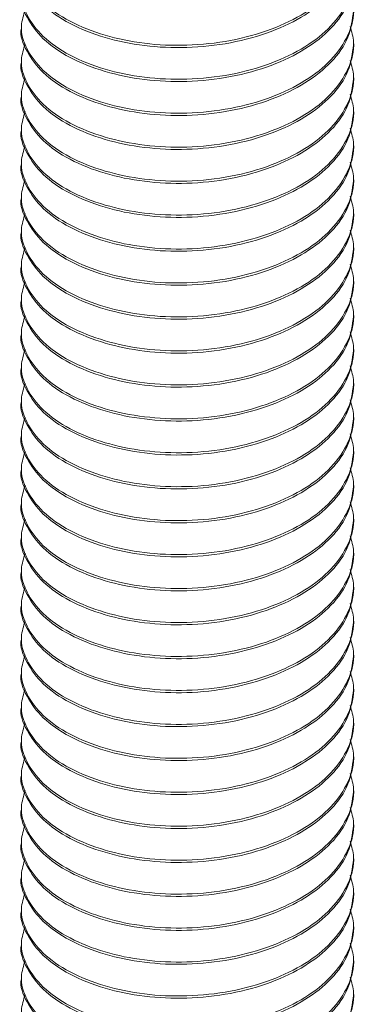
# Model space of a CAD drawing. Header units: millimetres. Extents: x 106 to 193, y 52 to 179.
# Tile 8 of 9: x 175 to 181, y 119 to 137. Entities that reach past the tile are written whole.
import ezdxf

# ---------------------------------------------------------------- set-up
doc = ezdxf.new("R2010")
doc.units = ezdxf.units.MM

msp = doc.modelspace()

# ---------------------------------------------------------------- linework, layer by layer
at = {"color": 7, "linetype": 'Continuous', "lineweight": 15}
for p, q in [((175.246, 136.929), (175.246, 136.888)), ((181.246, 136.582), (181.246, 136.623)), ((175.246, 136.317), (175.246, 136.276)), ((181.246, 135.97), (181.246, 136.01)), ((175.246, 135.704), (175.246, 135.663)), ((181.246, 135.357), (181.246, 135.398)), ((175.246, 135.092), (175.246, 135.051)), ((181.246, 134.745), (181.246, 134.786)), ((175.246, 134.479), (175.246, 134.439)), ((181.246, 134.132), (181.246, 134.173)), ((175.246, 133.867), (175.246, 133.826)), ((181.246, 133.52), (181.246, 133.561)), ((175.246, 133.255), (175.246, 133.214)), ((181.246, 132.908), (181.246, 132.948)), ((175.246, 132.642), (175.246, 132.601)), ((181.246, 132.295), (181.246, 132.336)), ((175.246, 132.03), (175.246, 131.989)), ((181.246, 131.683), (181.246, 131.724)), ((175.246, 131.417), (175.246, 131.377)), ((181.246, 131.07), (181.246, 131.111)), ((175.246, 130.805), (175.246, 130.764)), ((181.246, 130.458), (181.246, 130.499)), ((175.246, 130.193), (175.246, 130.152)), ((181.246, 129.846), (181.246, 129.886)), ((175.246, 129.58), (175.246, 129.539)), ((181.246, 129.233), (181.246, 129.274)), ((175.246, 128.968), (175.246, 128.927)), ((181.246, 128.621), (181.246, 128.662)), ((175.246, 128.355), (175.246, 128.315)), ((181.246, 128.008), (181.246, 128.049)), ((175.246, 127.743), (175.246, 127.702)), ((181.246, 127.396), (181.246, 127.437)), ((175.246, 127.131), (175.246, 127.09)), ((181.246, 126.784), (181.246, 126.824)), ((175.246, 126.518), (175.246, 126.477)), ((181.246, 126.171), (181.246, 126.212)), ((175.246, 125.906), (175.246, 125.865)), ((181.246, 125.559), (181.246, 125.6)), ((175.246, 125.293), (175.246, 125.253)), ((181.246, 124.946), (181.246, 124.987)), ((175.246, 124.681), (175.246, 124.64)), ((181.246, 124.334), (181.246, 124.375)), ((175.246, 124.069), (175.246, 124.028)), ((181.246, 123.722), (181.246, 123.762)), ((175.246, 123.456), (175.246, 123.415)), ((181.246, 123.109), (181.246, 123.15)), ((175.246, 122.844), (175.246, 122.803)), ((181.246, 122.497), (181.246, 122.538)), ((175.246, 122.231), (175.246, 122.191)), ((181.246, 121.884), (181.246, 121.925)), ((175.246, 121.619), (175.246, 121.578)), ((181.246, 121.272), (181.246, 121.313)), ((175.246, 121.007), (175.246, 120.966)), ((181.246, 120.66), (181.246, 120.7)), ((175.246, 120.394), (175.246, 120.353)), ((181.246, 120.047), (181.246, 120.088)), ((175.246, 119.782), (175.246, 119.741)), ((181.246, 119.435), (181.246, 119.476))]:
    msp.add_line(p, q, dxfattribs=at)
for points, knots in [([(181.185, 138.749), (181.212, 138.656), (181.285, 138.403), (181.173, 137.98), (180.873, 137.529), (180.391, 137.144), (179.768, 136.843), (179.032, 136.639), (178.242, 136.553), (177.461, 136.589), (176.733, 136.738), (176.1, 136.99), (175.615, 137.329), (175.321, 137.725), (175.208, 138.106), (175.284, 138.34), (175.315, 138.437)], [0, 0, 0, 0, 0.044633, 0.12124, 0.197848, 0.271836, 0.345825, 0.422432, 0.499039, 0.573028, 0.647016, 0.723624, 0.800231, 0.87422, 0.948208, 1, 1, 1, 1]), ([(181.244, 138.419), (181.225, 138.259), (181.187, 137.937), (180.869, 137.488), (180.392, 137.104), (179.767, 136.802), (179.032, 136.598), (178.241, 136.512), (177.461, 136.548), (176.733, 136.697), (176.101, 136.949), (175.612, 137.288), (175.332, 137.684), (175.213, 137.97), (175.247, 138.111), (175.248, 138.113)], [0, 0, 0, 0, 0.083338, 0.16812, 0.250005, 0.331889, 0.416671, 0.501454, 0.583338, 0.665222, 0.750005, 0.834787, 0.916671, 0.998556, 1, 1, 1, 1]), ([(181.185, 138.136), (181.212, 138.043), (181.285, 137.79), (181.173, 137.367), (180.873, 136.916), (180.391, 136.532), (179.768, 136.231), (179.032, 136.026), (178.242, 135.94), (177.461, 135.977), (176.733, 136.126), (176.1, 136.378), (175.615, 136.717), (175.321, 137.112), (175.208, 137.494), (175.284, 137.728), (175.315, 137.824)], [0, 0, 0, 0, 0.044633, 0.12124, 0.197848, 0.271836, 0.345825, 0.422432, 0.499039, 0.573028, 0.647016, 0.723624, 0.800231, 0.87422, 0.948208, 1, 1, 1, 1]), ([(181.244, 137.807), (181.225, 137.647), (181.187, 137.324), (180.869, 136.875), (180.392, 136.491), (179.767, 136.19), (179.032, 135.986), (178.241, 135.9), (177.461, 135.936), (176.733, 136.085), (176.101, 136.337), (175.612, 136.676), (175.332, 137.071), (175.213, 137.357), (175.247, 137.498), (175.248, 137.501)], [0, 0, 0, 0, 0.083338, 0.1681204, 0.2500046, 0.3318889, 0.4166713, 0.5014537, 0.583338, 0.6652222, 0.7500046, 0.834787, 0.9166713, 0.9985556, 1, 1, 1, 1]), ([(181.185, 137.524), (181.212, 137.431), (181.285, 137.178), (181.173, 136.755), (180.873, 136.304), (180.391, 135.92), (179.768, 135.618), (179.032, 135.414), (178.242, 135.328), (177.461, 135.364), (176.733, 135.513), (176.1, 135.766), (175.615, 136.104), (175.321, 136.5), (175.208, 136.881), (175.284, 137.115), (175.315, 137.212)], [0, 0, 0, 0, 0.044633, 0.12124, 0.197848, 0.271836, 0.345825, 0.422432, 0.499039, 0.573028, 0.647016, 0.723624, 0.800231, 0.87422, 0.948208, 1, 1, 1, 1]), ([(181.244, 137.195), (181.225, 137.035), (181.187, 136.712), (180.869, 136.263), (180.392, 135.879), (179.767, 135.577), (179.032, 135.373), (178.241, 135.287), (177.461, 135.324), (176.733, 135.473), (176.101, 135.725), (175.612, 136.064), (175.332, 136.459), (175.213, 136.745), (175.247, 136.886), (175.248, 136.888)], [0, 0, 0, 0, 0.083338, 0.16812, 0.250005, 0.331889, 0.416671, 0.501454, 0.583338, 0.665222, 0.750005, 0.834787, 0.916671, 0.998556, 1, 1, 1, 1]), ([(181.185, 136.911), (181.212, 136.818), (181.285, 136.565), (181.173, 136.142), (180.873, 135.691), (180.391, 135.307), (179.768, 135.006), (179.032, 134.802), (178.242, 134.716), (177.461, 134.752), (176.733, 134.901), (176.1, 135.153), (175.615, 135.492), (175.321, 135.888), (175.208, 136.269), (175.284, 136.503), (175.315, 136.599)], [0, 0, 0, 0, 0.044633, 0.12124, 0.197848, 0.271836, 0.345825, 0.422432, 0.499039, 0.573028, 0.647016, 0.723624, 0.800231, 0.87422, 0.948208, 1, 1, 1, 1]), ([(181.244, 136.582), (181.225, 136.422), (181.187, 136.1), (180.869, 135.65), (180.392, 135.266), (179.767, 134.965), (179.032, 134.761), (178.241, 134.675), (177.461, 134.711), (176.733, 134.86), (176.101, 135.112), (175.612, 135.451), (175.332, 135.846), (175.213, 136.133), (175.247, 136.273), (175.248, 136.276)], [0, 0, 0, 0, 0.083338, 0.16812, 0.250005, 0.331889, 0.416671, 0.501454, 0.583338, 0.665222, 0.750005, 0.834787, 0.916671, 0.998556, 1, 1, 1, 1]), ([(181.185, 136.299), (181.212, 136.206), (181.285, 135.953), (181.173, 135.53), (180.873, 135.079), (180.391, 134.695), (179.768, 134.393), (179.032, 134.189), (178.242, 134.103), (177.461, 134.14), (176.733, 134.289), (176.1, 134.541), (175.615, 134.88), (175.321, 135.275), (175.208, 135.657), (175.284, 135.891), (175.315, 135.987)], [0, 0, 0, 0, 0.044633, 0.12124, 0.197848, 0.271836, 0.345825, 0.422432, 0.499039, 0.573028, 0.647016, 0.723624, 0.800231, 0.87422, 0.948208, 1, 1, 1, 1]), ([(181.244, 135.97), (181.225, 135.81), (181.187, 135.487), (180.869, 135.038), (180.392, 134.654), (179.767, 134.353), (179.032, 134.148), (178.241, 134.062), (177.461, 134.099), (176.733, 134.248), (176.101, 134.5), (175.612, 134.839), (175.332, 135.234), (175.213, 135.52), (175.247, 135.661), (175.248, 135.663)], [0, 0, 0, 0, 0.083338, 0.16812, 0.250005, 0.331889, 0.416671, 0.501454, 0.583338, 0.665222, 0.750005, 0.834787, 0.916671, 0.998556, 1, 1, 1, 1]), ([(181.185, 135.687), (181.212, 135.594), (181.285, 135.341), (181.173, 134.918), (180.873, 134.467), (180.391, 134.082), (179.768, 133.781), (179.032, 133.577), (178.242, 133.491), (177.461, 133.527), (176.733, 133.676), (176.1, 133.928), (175.615, 134.267), (175.321, 134.663), (175.208, 135.044), (175.284, 135.278), (175.315, 135.375)], [0, 0, 0, 0, 0.044633, 0.12124, 0.197848, 0.271836, 0.345825, 0.422432, 0.499039, 0.573028, 0.647016, 0.723624, 0.800231, 0.87422, 0.948208, 1, 1, 1, 1]), ([(181.244, 135.357), (181.225, 135.197), (181.187, 134.875), (180.869, 134.426), (180.392, 134.042), (179.767, 133.74), (179.032, 133.536), (178.241, 133.45), (177.461, 133.486), (176.733, 133.635), (176.101, 133.887), (175.612, 134.226), (175.332, 134.622), (175.213, 134.908), (175.247, 135.048), (175.248, 135.051)], [0, 0, 0, 0, 0.083338, 0.16812, 0.250005, 0.331889, 0.416671, 0.501454, 0.583338, 0.665222, 0.750005, 0.834787, 0.916671, 0.998556, 1, 1, 1, 1]), ([(181.185, 135.074), (181.212, 134.981), (181.285, 134.728), (181.173, 134.305), (180.873, 133.854), (180.391, 133.47), (179.768, 133.169), (179.032, 132.964), (178.242, 132.878), (177.461, 132.915), (176.733, 133.064), (176.1, 133.316), (175.615, 133.655), (175.321, 134.05), (175.208, 134.432), (175.284, 134.666), (175.315, 134.762)], [0, 0, 0, 0, 0.044633, 0.12124, 0.197848, 0.271836, 0.345825, 0.422432, 0.499039, 0.573028, 0.647016, 0.723624, 0.800231, 0.87422, 0.948208, 1, 1, 1, 1]), ([(181.244, 134.745), (181.225, 134.585), (181.187, 134.262), (180.869, 133.813), (180.392, 133.429), (179.767, 133.128), (179.032, 132.924), (178.241, 132.838), (177.461, 132.874), (176.733, 133.023), (176.101, 133.275), (175.612, 133.614), (175.332, 134.009), (175.213, 134.295), (175.247, 134.436), (175.248, 134.439)], [0, 0, 0, 0, 0.083338, 0.16812, 0.250005, 0.331889, 0.416671, 0.501454, 0.583338, 0.665222, 0.750005, 0.834787, 0.916671, 0.998556, 1, 1, 1, 1]), ([(181.185, 134.462), (181.212, 134.369), (181.285, 134.116), (181.173, 133.693), (180.873, 133.242), (180.391, 132.858), (179.768, 132.556), (179.032, 132.352), (178.242, 132.266), (177.461, 132.302), (176.733, 132.451), (176.1, 132.704), (175.615, 133.042), (175.321, 133.438), (175.208, 133.819), (175.284, 134.053), (175.315, 134.15)], [0, 0, 0, 0, 0.044633, 0.12124, 0.197848, 0.271836, 0.345825, 0.422432, 0.499039, 0.573028, 0.647016, 0.723624, 0.800231, 0.87422, 0.948208, 1, 1, 1, 1]), ([(181.244, 134.133), (181.225, 133.973), (181.187, 133.65), (180.869, 133.201), (180.392, 132.817), (179.767, 132.515), (179.032, 132.311), (178.241, 132.225), (177.461, 132.262), (176.733, 132.41), (176.101, 132.663), (175.612, 133.002), (175.332, 133.397), (175.213, 133.683), (175.247, 133.824), (175.248, 133.826)], [0, 0, 0, 0, 0.083338, 0.16812, 0.250005, 0.331889, 0.416671, 0.501454, 0.583338, 0.665222, 0.750005, 0.834787, 0.916671, 0.998556, 1, 1, 1, 1]), ([(181.185, 133.849), (181.212, 133.756), (181.285, 133.503), (181.173, 133.08), (180.873, 132.629), (180.391, 132.245), (179.768, 131.944), (179.032, 131.74), (178.242, 131.654), (177.461, 131.69), (176.733, 131.839), (176.1, 132.091), (175.615, 132.43), (175.321, 132.826), (175.208, 133.207), (175.284, 133.441), (175.315, 133.537)], [0, 0, 0, 0, 0.044633, 0.12124, 0.197848, 0.271836, 0.345825, 0.422432, 0.499039, 0.573028, 0.647016, 0.723624, 0.800231, 0.87422, 0.948208, 1, 1, 1, 1]), ([(181.244, 133.52), (181.225, 133.36), (181.187, 133.038), (180.869, 132.588), (180.392, 132.204), (179.767, 131.903), (179.032, 131.699), (178.241, 131.613), (177.461, 131.649), (176.733, 131.798), (176.101, 132.05), (175.612, 132.389), (175.332, 132.784), (175.213, 133.071), (175.247, 133.211), (175.248, 133.214)], [0, 0, 0, 0, 0.083338, 0.16812, 0.250005, 0.331889, 0.416671, 0.501454, 0.583338, 0.665222, 0.750005, 0.834787, 0.916671, 0.998556, 1, 1, 1, 1]), ([(181.185, 133.237), (181.212, 133.144), (181.285, 132.891), (181.173, 132.468), (180.873, 132.017), (180.391, 131.633), (179.768, 131.331), (179.032, 131.127), (178.242, 131.041), (177.461, 131.078), (176.733, 131.227), (176.1, 131.479), (175.615, 131.818), (175.321, 132.213), (175.208, 132.595), (175.284, 132.829), (175.315, 132.925)], [0, 0, 0, 0, 0.044633, 0.12124, 0.197848, 0.271836, 0.345825, 0.422432, 0.499039, 0.573028, 0.647016, 0.723624, 0.800231, 0.87422, 0.948208, 1, 1, 1, 1]), ([(181.244, 132.908), (181.225, 132.748), (181.187, 132.425), (180.869, 131.976), (180.392, 131.592), (179.767, 131.29), (179.032, 131.086), (178.241, 131), (177.461, 131.037), (176.733, 131.186), (176.101, 131.438), (175.612, 131.777), (175.332, 132.172), (175.213, 132.458), (175.247, 132.599), (175.248, 132.601)], [0, 0, 0, 0, 0.083338, 0.16812, 0.250005, 0.331889, 0.416671, 0.501454, 0.583338, 0.665222, 0.750005, 0.834787, 0.916671, 0.998556, 1, 1, 1, 1]), ([(181.185, 132.625), (181.212, 132.532), (181.285, 132.279), (181.173, 131.856), (180.873, 131.404), (180.391, 131.02), (179.768, 130.719), (179.032, 130.515), (178.242, 130.429), (177.461, 130.465), (176.733, 130.614), (176.1, 130.866), (175.615, 131.205), (175.321, 131.601), (175.208, 131.982), (175.284, 132.216), (175.315, 132.313)], [0, 0, 0, 0, 0.044633, 0.12124, 0.197848, 0.271836, 0.345825, 0.422432, 0.499039, 0.573028, 0.647016, 0.723624, 0.800231, 0.87422, 0.948208, 1, 1, 1, 1]), ([(181.244, 132.295), (181.225, 132.135), (181.187, 131.813), (180.869, 131.364), (180.392, 130.98), (179.767, 130.678), (179.032, 130.474), (178.241, 130.388), (177.461, 130.424), (176.733, 130.573), (176.101, 130.825), (175.612, 131.164), (175.332, 131.56), (175.213, 131.846), (175.247, 131.986), (175.248, 131.989)], [0, 0, 0, 0, 0.083338, 0.16812, 0.250005, 0.331889, 0.416671, 0.501454, 0.583338, 0.665222, 0.750005, 0.834787, 0.916671, 0.998556, 1, 1, 1, 1]), ([(181.185, 132.012), (181.212, 131.919), (181.285, 131.666), (181.173, 131.243), (180.873, 130.792), (180.391, 130.408), (179.768, 130.107), (179.032, 129.902), (178.242, 129.816), (177.461, 129.853), (176.733, 130.002), (176.1, 130.254), (175.615, 130.593), (175.321, 130.988), (175.208, 131.37), (175.284, 131.604), (175.315, 131.7)], [0, 0, 0, 0, 0.044633, 0.12124, 0.197848, 0.271836, 0.345825, 0.422432, 0.499039, 0.573028, 0.647016, 0.723624, 0.800231, 0.87422, 0.948208, 1, 1, 1, 1]), ([(181.244, 131.683), (181.225, 131.523), (181.187, 131.2), (180.869, 130.751), (180.392, 130.367), (179.767, 130.066), (179.032, 129.862), (178.241, 129.776), (177.461, 129.812), (176.733, 129.961), (176.101, 130.213), (175.612, 130.552), (175.332, 130.947), (175.213, 131.233), (175.247, 131.374), (175.248, 131.376)], [0, 0, 0, 0, 0.083338, 0.16812, 0.250005, 0.331889, 0.416671, 0.501454, 0.583338, 0.665222, 0.750005, 0.834787, 0.916671, 0.998556, 1, 1, 1, 1]), ([(181.185, 131.4), (181.212, 131.307), (181.285, 131.054), (181.173, 130.631), (180.873, 130.18), (180.391, 129.796), (179.768, 129.494), (179.032, 129.29), (178.242, 129.204), (177.461, 129.24), (176.733, 129.389), (176.1, 129.641), (175.615, 129.98), (175.321, 130.376), (175.208, 130.757), (175.284, 130.991), (175.315, 131.088)], [0, 0, 0, 0, 0.044633, 0.12124, 0.197848, 0.271836, 0.345825, 0.422432, 0.499039, 0.573028, 0.647016, 0.723624, 0.800231, 0.87422, 0.948208, 1, 1, 1, 1]), ([(181.244, 131.071), (181.225, 130.911), (181.187, 130.588), (180.869, 130.139), (180.392, 129.755), (179.767, 129.453), (179.032, 129.249), (178.241, 129.163), (177.461, 129.2), (176.733, 129.348), (176.101, 129.601), (175.612, 129.94), (175.332, 130.335), (175.213, 130.621), (175.247, 130.762), (175.248, 130.764)], [0, 0, 0, 0, 0.083338, 0.16812, 0.250005, 0.331889, 0.416671, 0.501454, 0.583338, 0.665222, 0.750005, 0.834787, 0.916671, 0.998556, 1, 1, 1, 1]), ([(181.185, 130.787), (181.212, 130.694), (181.285, 130.441), (181.173, 130.018), (180.873, 129.567), (180.391, 129.183), (179.768, 128.882), (179.032, 128.678), (178.242, 128.592), (177.461, 128.628), (176.733, 128.777), (176.1, 129.029), (175.615, 129.368), (175.321, 129.764), (175.208, 130.145), (175.284, 130.379), (175.315, 130.475)], [0, 0, 0, 0, 0.044633, 0.12124, 0.197848, 0.271836, 0.345825, 0.422432, 0.499039, 0.573028, 0.647016, 0.723624, 0.800231, 0.87422, 0.948208, 1, 1, 1, 1]), ([(181.244, 130.458), (181.225, 130.298), (181.187, 129.976), (180.869, 129.526), (180.392, 129.142), (179.767, 128.841), (179.032, 128.637), (178.241, 128.551), (177.461, 128.587), (176.733, 128.736), (176.101, 128.988), (175.612, 129.327), (175.332, 129.722), (175.213, 130.009), (175.247, 130.149), (175.248, 130.152)], [0, 0, 0, 0, 0.083338, 0.16812, 0.250005, 0.331889, 0.416671, 0.501454, 0.583338, 0.665222, 0.750005, 0.834787, 0.916671, 0.998556, 1, 1, 1, 1]), ([(181.185, 130.175), (181.212, 130.082), (181.285, 129.829), (181.173, 129.406), (180.873, 128.955), (180.391, 128.571), (179.768, 128.269), (179.032, 128.065), (178.242, 127.979), (177.461, 128.016), (176.733, 128.164), (176.1, 128.417), (175.615, 128.755), (175.321, 129.151), (175.208, 129.532), (175.284, 129.767), (175.315, 129.863)], [0, 0, 0, 0, 0.044633, 0.12124, 0.197848, 0.271836, 0.345825, 0.422432, 0.499039, 0.573028, 0.647016, 0.723624, 0.800231, 0.87422, 0.948208, 1, 1, 1, 1]), ([(181.244, 129.846), (181.225, 129.686), (181.187, 129.363), (180.869, 128.914), (180.392, 128.53), (179.767, 128.228), (179.032, 128.024), (178.241, 127.938), (177.461, 127.975), (176.733, 128.124), (176.101, 128.376), (175.612, 128.715), (175.332, 129.11), (175.213, 129.396), (175.247, 129.537), (175.248, 129.539)], [0, 0, 0, 0, 0.083338, 0.16812, 0.250005, 0.331889, 0.416671, 0.501454, 0.583338, 0.665222, 0.750005, 0.834787, 0.916671, 0.998556, 1, 1, 1, 1]), ([(181.185, 129.563), (181.212, 129.469), (181.285, 129.217), (181.173, 128.794), (180.873, 128.342), (180.391, 127.958), (179.768, 127.657), (179.032, 127.453), (178.242, 127.367), (177.461, 127.403), (176.733, 127.552), (176.1, 127.804), (175.615, 128.143), (175.321, 128.539), (175.208, 128.92), (175.284, 129.154), (175.315, 129.251)], [0, 0, 0, 0, 0.044633, 0.12124, 0.197848, 0.271836, 0.345825, 0.422432, 0.499039, 0.573028, 0.647016, 0.723624, 0.800231, 0.87422, 0.948208, 1, 1, 1, 1]), ([(181.244, 129.233), (181.225, 129.073), (181.187, 128.751), (180.869, 128.301), (180.392, 127.918), (179.767, 127.616), (179.032, 127.412), (178.241, 127.326), (177.461, 127.362), (176.733, 127.511), (176.101, 127.763), (175.612, 128.102), (175.332, 128.498), (175.213, 128.784), (175.247, 128.924), (175.248, 128.927)], [0, 0, 0, 0, 0.083338, 0.16812, 0.250005, 0.331889, 0.416671, 0.501454, 0.583338, 0.665222, 0.750005, 0.834787, 0.916671, 0.998556, 1, 1, 1, 1]), ([(181.185, 128.95), (181.212, 128.857), (181.285, 128.604), (181.173, 128.181), (180.873, 127.73), (180.391, 127.346), (179.768, 127.044), (179.032, 126.84), (178.242, 126.754), (177.461, 126.791), (176.733, 126.94), (176.1, 127.192), (175.615, 127.531), (175.321, 127.926), (175.208, 128.308), (175.284, 128.542), (175.315, 128.638)], [0, 0, 0, 0, 0.044633, 0.1212403, 0.1978475, 0.2718361, 0.3458247, 0.422432, 0.4990393, 0.5730279, 0.6470165, 0.7236238, 0.800231, 0.8742196, 0.9482082, 1, 1, 1, 1]), ([(181.244, 128.621), (181.225, 128.461), (181.187, 128.138), (180.869, 127.689), (180.392, 127.305), (179.767, 127.004), (179.032, 126.8), (178.241, 126.714), (177.461, 126.75), (176.733, 126.899), (176.101, 127.151), (175.612, 127.49), (175.332, 127.885), (175.213, 128.171), (175.247, 128.312), (175.248, 128.314)], [0, 0, 0, 0, 0.083338, 0.16812, 0.250005, 0.331889, 0.416671, 0.501454, 0.583338, 0.665222, 0.750005, 0.834787, 0.916671, 0.998556, 1, 1, 1, 1]), ([(181.185, 128.338), (181.212, 128.245), (181.285, 127.992), (181.173, 127.569), (180.873, 127.118), (180.391, 126.734), (179.768, 126.432), (179.032, 126.228), (178.242, 126.142), (177.461, 126.178), (176.733, 126.327), (176.1, 126.579), (175.615, 126.918), (175.321, 127.314), (175.208, 127.695), (175.284, 127.929), (175.315, 128.026)], [0, 0, 0, 0, 0.044633, 0.12124, 0.197848, 0.271836, 0.345825, 0.422432, 0.499039, 0.573028, 0.647016, 0.723624, 0.800231, 0.87422, 0.948208, 1, 1, 1, 1]), ([(181.244, 128.009), (181.225, 127.849), (181.187, 127.526), (180.869, 127.077), (180.392, 126.693), (179.767, 126.391), (179.032, 126.187), (178.241, 126.101), (177.461, 126.137), (176.733, 126.286), (176.101, 126.539), (175.612, 126.878), (175.332, 127.273), (175.213, 127.559), (175.247, 127.7), (175.248, 127.702)], [0, 0, 0, 0, 0.083338, 0.16812, 0.250005, 0.331889, 0.416671, 0.501454, 0.583338, 0.665222, 0.750005, 0.834787, 0.916671, 0.998556, 1, 1, 1, 1]), ([(181.185, 127.725), (181.212, 127.632), (181.285, 127.379), (181.173, 126.956), (180.873, 126.505), (180.391, 126.121), (179.768, 125.82), (179.032, 125.616), (178.242, 125.53), (177.461, 125.566), (176.733, 125.715), (176.1, 125.967), (175.615, 126.306), (175.321, 126.702), (175.208, 127.083), (175.284, 127.317), (175.315, 127.413)], [0, 0, 0, 0, 0.044633, 0.12124, 0.197848, 0.271836, 0.345825, 0.422432, 0.499039, 0.573028, 0.647016, 0.723624, 0.800231, 0.87422, 0.948208, 1, 1, 1, 1]), ([(181.244, 127.396), (181.225, 127.236), (181.187, 126.914), (180.869, 126.464), (180.392, 126.08), (179.767, 125.779), (179.032, 125.575), (178.241, 125.489), (177.461, 125.525), (176.733, 125.674), (176.101, 125.926), (175.612, 126.265), (175.332, 126.66), (175.213, 126.947), (175.247, 127.087), (175.248, 127.09)], [0, 0, 0, 0, 0.083338, 0.16812, 0.250005, 0.331889, 0.416671, 0.501454, 0.583338, 0.665222, 0.750005, 0.834787, 0.916671, 0.998556, 1, 1, 1, 1]), ([(181.185, 127.113), (181.212, 127.02), (181.285, 126.767), (181.173, 126.344), (180.873, 125.893), (180.391, 125.509), (179.768, 125.207), (179.032, 125.003), (178.242, 124.917), (177.461, 124.953), (176.733, 125.102), (176.1, 125.355), (175.615, 125.693), (175.321, 126.089), (175.208, 126.47), (175.284, 126.705), (175.315, 126.801)], [0, 0, 0, 0, 0.044633, 0.12124, 0.197848, 0.271836, 0.345825, 0.422432, 0.499039, 0.573028, 0.647016, 0.723624, 0.800231, 0.87422, 0.948208, 1, 1, 1, 1]), ([(181.244, 126.784), (181.225, 126.624), (181.187, 126.301), (180.869, 125.852), (180.392, 125.468), (179.767, 125.166), (179.032, 124.962), (178.241, 124.876), (177.461, 124.913), (176.733, 125.062), (176.101, 125.314), (175.612, 125.653), (175.332, 126.048), (175.213, 126.334), (175.247, 126.475), (175.248, 126.477)], [0, 0, 0, 0, 0.083338, 0.16812, 0.250005, 0.331889, 0.416671, 0.501454, 0.583338, 0.665222, 0.750005, 0.834787, 0.916671, 0.998556, 1, 1, 1, 1]), ([(181.185, 126.501), (181.212, 126.407), (181.285, 126.154), (181.173, 125.731), (180.873, 125.28), (180.391, 124.896), (179.768, 124.595), (179.032, 124.391), (178.242, 124.305), (177.461, 124.341), (176.733, 124.49), (176.1, 124.742), (175.615, 125.081), (175.321, 125.477), (175.208, 125.858), (175.284, 126.092), (175.315, 126.189)], [0, 0, 0, 0, 0.044633, 0.12124, 0.197848, 0.271836, 0.345825, 0.422432, 0.499039, 0.573028, 0.647016, 0.723624, 0.800231, 0.87422, 0.948208, 1, 1, 1, 1]), ([(181.244, 126.171), (181.225, 126.011), (181.187, 125.689), (180.869, 125.239), (180.392, 124.856), (179.767, 124.554), (179.032, 124.35), (178.241, 124.264), (177.461, 124.3), (176.733, 124.449), (176.101, 124.701), (175.612, 125.04), (175.332, 125.435), (175.213, 125.722), (175.247, 125.862), (175.248, 125.865)], [0, 0, 0, 0, 0.083338, 0.16812, 0.250005, 0.331889, 0.416671, 0.501454, 0.583338, 0.665222, 0.750005, 0.834787, 0.916671, 0.998556, 1, 1, 1, 1]), ([(181.185, 125.888), (181.212, 125.795), (181.285, 125.542), (181.173, 125.119), (180.873, 124.668), (180.391, 124.284), (179.768, 123.982), (179.032, 123.778), (178.242, 123.692), (177.461, 123.729), (176.733, 123.878), (176.1, 124.13), (175.615, 124.469), (175.321, 124.864), (175.208, 125.246), (175.284, 125.48), (175.315, 125.576)], [0, 0, 0, 0, 0.044633, 0.12124, 0.197848, 0.271836, 0.345825, 0.422432, 0.499039, 0.573028, 0.647016, 0.723624, 0.800231, 0.87422, 0.948208, 1, 1, 1, 1]), ([(181.244, 125.559), (181.225, 125.399), (181.187, 125.076), (180.869, 124.627), (180.392, 124.243), (179.767, 123.942), (179.032, 123.738), (178.241, 123.652), (177.461, 123.688), (176.733, 123.837), (176.101, 124.089), (175.612, 124.428), (175.332, 124.823), (175.213, 125.109), (175.247, 125.25), (175.248, 125.252)], [0, 0, 0, 0, 0.083338, 0.16812, 0.250005, 0.331889, 0.416671, 0.501454, 0.583338, 0.665222, 0.750005, 0.834787, 0.916671, 0.998556, 1, 1, 1, 1]), ([(181.185, 125.276), (181.212, 125.183), (181.285, 124.93), (181.173, 124.507), (180.873, 124.056), (180.391, 123.672), (179.768, 123.37), (179.032, 123.166), (178.242, 123.08), (177.461, 123.116), (176.733, 123.265), (176.1, 123.517), (175.615, 123.856), (175.321, 124.252), (175.208, 124.633), (175.284, 124.867), (175.315, 124.964)], [0, 0, 0, 0, 0.044633, 0.12124, 0.197848, 0.271836, 0.345825, 0.422432, 0.499039, 0.573028, 0.647016, 0.723624, 0.800231, 0.87422, 0.948208, 1, 1, 1, 1]), ([(181.244, 124.946), (181.225, 124.787), (181.187, 124.464), (180.869, 124.015), (180.392, 123.631), (179.767, 123.329), (179.032, 123.125), (178.241, 123.039), (177.461, 123.075), (176.733, 123.224), (176.101, 123.477), (175.612, 123.816), (175.332, 124.211), (175.213, 124.497), (175.247, 124.638), (175.248, 124.64)], [0, 0, 0, 0, 0.083338, 0.16812, 0.250005, 0.331889, 0.416671, 0.501454, 0.583338, 0.665222, 0.750005, 0.834787, 0.916671, 0.998556, 1, 1, 1, 1]), ([(181.185, 124.663), (181.212, 124.57), (181.285, 124.317), (181.173, 123.894), (180.873, 123.443), (180.391, 123.059), (179.768, 122.758), (179.032, 122.554), (178.242, 122.468), (177.461, 122.504), (176.733, 122.653), (176.1, 122.905), (175.615, 123.244), (175.321, 123.64), (175.208, 124.021), (175.284, 124.255), (175.315, 124.351)], [0, 0, 0, 0, 0.044633, 0.12124, 0.197848, 0.271836, 0.345825, 0.422432, 0.499039, 0.573028, 0.647016, 0.723624, 0.800231, 0.87422, 0.948208, 1, 1, 1, 1]), ([(181.244, 124.334), (181.225, 124.174), (181.187, 123.851), (180.869, 123.402), (180.392, 123.018), (179.767, 122.717), (179.032, 122.513), (178.241, 122.427), (177.461, 122.463), (176.733, 122.612), (176.101, 122.864), (175.612, 123.203), (175.332, 123.598), (175.213, 123.885), (175.247, 124.025), (175.248, 124.028)], [0, 0, 0, 0, 0.083338, 0.16812, 0.250005, 0.331889, 0.416671, 0.501454, 0.583338, 0.665222, 0.750005, 0.834787, 0.916671, 0.998556, 1, 1, 1, 1]), ([(181.185, 124.051), (181.212, 123.958), (181.285, 123.705), (181.173, 123.282), (180.873, 122.831), (180.391, 122.447), (179.768, 122.145), (179.032, 121.941), (178.242, 121.855), (177.461, 121.891), (176.733, 122.04), (176.1, 122.293), (175.615, 122.631), (175.321, 123.027), (175.208, 123.408), (175.284, 123.643), (175.315, 123.739)], [0, 0, 0, 0, 0.044633, 0.12124, 0.197848, 0.271836, 0.345825, 0.422432, 0.499039, 0.573028, 0.647016, 0.723624, 0.800231, 0.87422, 0.948208, 1, 1, 1, 1]), ([(181.244, 123.722), (181.225, 123.562), (181.187, 123.239), (180.869, 122.79), (180.392, 122.406), (179.767, 122.104), (179.032, 121.9), (178.241, 121.814), (177.461, 121.851), (176.733, 122), (176.101, 122.252), (175.612, 122.591), (175.332, 122.986), (175.213, 123.272), (175.247, 123.413), (175.248, 123.415)], [0, 0, 0, 0, 0.083338, 0.16812, 0.250005, 0.331889, 0.416671, 0.501454, 0.583338, 0.665222, 0.750005, 0.834787, 0.916671, 0.998556, 1, 1, 1, 1]), ([(181.185, 123.439), (181.212, 123.345), (181.285, 123.092), (181.173, 122.669), (180.873, 122.218), (180.391, 121.834), (179.768, 121.533), (179.032, 121.329), (178.242, 121.243), (177.461, 121.279), (176.733, 121.428), (176.1, 121.68), (175.615, 122.019), (175.321, 122.415), (175.208, 122.796), (175.284, 123.03), (175.315, 123.127)], [0, 0, 0, 0, 0.044633, 0.12124, 0.197848, 0.271836, 0.345825, 0.422432, 0.499039, 0.573028, 0.647016, 0.723624, 0.800231, 0.87422, 0.948208, 1, 1, 1, 1]), ([(181.244, 123.109), (181.225, 122.949), (181.187, 122.627), (180.869, 122.177), (180.392, 121.794), (179.767, 121.492), (179.032, 121.288), (178.241, 121.202), (177.461, 121.238), (176.733, 121.387), (176.101, 121.639), (175.612, 121.978), (175.332, 122.373), (175.213, 122.66), (175.247, 122.8), (175.248, 122.803)], [0, 0, 0, 0, 0.083338, 0.16812, 0.250005, 0.331889, 0.416671, 0.501454, 0.583338, 0.665222, 0.750005, 0.834787, 0.916671, 0.998556, 1, 1, 1, 1]), ([(181.185, 122.826), (181.212, 122.733), (181.285, 122.48), (181.173, 122.057), (180.873, 121.606), (180.391, 121.222), (179.768, 120.92), (179.032, 120.716), (178.242, 120.63), (177.461, 120.667), (176.733, 120.816), (176.1, 121.068), (175.615, 121.407), (175.321, 121.802), (175.208, 122.184), (175.284, 122.418), (175.315, 122.514)], [0, 0, 0, 0, 0.044633, 0.12124, 0.197848, 0.271836, 0.345825, 0.422432, 0.499039, 0.573028, 0.647016, 0.723624, 0.800231, 0.87422, 0.948208, 1, 1, 1, 1]), ([(181.244, 122.497), (181.225, 122.337), (181.187, 122.014), (180.869, 121.565), (180.392, 121.181), (179.767, 120.88), (179.032, 120.676), (178.241, 120.589), (177.461, 120.626), (176.733, 120.775), (176.101, 121.027), (175.612, 121.366), (175.332, 121.761), (175.213, 122.047), (175.247, 122.188), (175.248, 122.19)], [0, 0, 0, 0, 0.083338, 0.16812, 0.250005, 0.331889, 0.416671, 0.501454, 0.583338, 0.665222, 0.750005, 0.834787, 0.916671, 0.998556, 1, 1, 1, 1]), ([(181.185, 122.214), (181.212, 122.121), (181.285, 121.868), (181.173, 121.445), (180.873, 120.994), (180.391, 120.609), (179.768, 120.308), (179.032, 120.104), (178.242, 120.018), (177.461, 120.054), (176.733, 120.203), (176.1, 120.455), (175.615, 120.794), (175.321, 121.19), (175.208, 121.571), (175.284, 121.805), (175.315, 121.902)], [0, 0, 0, 0, 0.044633, 0.12124, 0.197848, 0.271836, 0.345825, 0.422432, 0.499039, 0.573028, 0.647016, 0.723624, 0.800231, 0.87422, 0.948208, 1, 1, 1, 1]), ([(181.244, 121.884), (181.225, 121.725), (181.187, 121.402), (180.869, 120.953), (180.392, 120.569), (179.767, 120.267), (179.032, 120.063), (178.241, 119.977), (177.461, 120.013), (176.733, 120.162), (176.101, 120.415), (175.612, 120.754), (175.332, 121.149), (175.213, 121.435), (175.247, 121.576), (175.248, 121.578)], [0, 0, 0, 0, 0.083338, 0.16812, 0.250005, 0.331889, 0.416671, 0.501454, 0.583338, 0.665222, 0.750005, 0.834787, 0.916671, 0.998556, 1, 1, 1, 1]), ([(181.185, 121.601), (181.212, 121.508), (181.285, 121.255), (181.173, 120.832), (180.873, 120.381), (180.391, 119.997), (179.768, 119.696), (179.032, 119.492), (178.242, 119.405), (177.461, 119.442), (176.733, 119.591), (176.1, 119.843), (175.615, 120.182), (175.321, 120.578), (175.208, 120.959), (175.284, 121.193), (175.315, 121.289)], [0, 0, 0, 0, 0.044633, 0.12124, 0.197848, 0.271836, 0.345825, 0.422432, 0.499039, 0.573028, 0.647016, 0.723624, 0.800231, 0.87422, 0.948208, 1, 1, 1, 1]), ([(181.244, 121.272), (181.225, 121.112), (181.187, 120.789), (180.869, 120.34), (180.392, 119.956), (179.767, 119.655), (179.032, 119.451), (178.241, 119.365), (177.461, 119.401), (176.733, 119.55), (176.101, 119.802), (175.612, 120.141), (175.332, 120.536), (175.213, 120.823), (175.247, 120.963), (175.248, 120.966)], [0, 0, 0, 0, 0.083338, 0.16812, 0.250005, 0.331889, 0.416671, 0.501454, 0.583338, 0.665222, 0.750005, 0.834787, 0.916671, 0.998556, 1, 1, 1, 1]), ([(181.185, 120.989), (181.212, 120.896), (181.285, 120.643), (181.173, 120.22), (180.873, 119.769), (180.391, 119.385), (179.768, 119.083), (179.032, 118.879), (178.242, 118.793), (177.461, 118.829), (176.733, 118.978), (176.1, 119.231), (175.615, 119.569), (175.321, 119.965), (175.208, 120.346), (175.284, 120.581), (175.315, 120.677)], [0, 0, 0, 0, 0.044633, 0.12124, 0.197848, 0.271836, 0.345825, 0.422432, 0.499039, 0.573028, 0.647016, 0.723624, 0.800231, 0.87422, 0.948208, 1, 1, 1, 1]), ([(181.244, 120.66), (181.225, 120.5), (181.187, 120.177), (180.869, 119.728), (180.392, 119.344), (179.767, 119.042), (179.032, 118.838), (178.241, 118.752), (177.461, 118.789), (176.733, 118.938), (176.101, 119.19), (175.612, 119.529), (175.332, 119.924), (175.213, 120.21), (175.247, 120.351), (175.248, 120.353)], [0, 0, 0, 0, 0.083338, 0.16812, 0.250005, 0.331889, 0.416671, 0.501454, 0.583338, 0.665222, 0.750005, 0.834787, 0.916671, 0.998556, 1, 1, 1, 1]), ([(181.185, 120.377), (181.212, 120.283), (181.285, 120.03), (181.173, 119.607), (180.873, 119.156), (180.391, 118.772), (179.768, 118.471), (179.032, 118.267), (178.242, 118.181), (177.461, 118.217), (176.733, 118.366), (176.1, 118.618), (175.615, 118.957), (175.321, 119.353), (175.208, 119.734), (175.284, 119.968), (175.315, 120.065)], [0, 0, 0, 0, 0.044633, 0.12124, 0.197848, 0.271836, 0.345825, 0.422432, 0.499039, 0.573028, 0.647016, 0.723624, 0.800231, 0.87422, 0.948208, 1, 1, 1, 1]), ([(181.244, 120.047), (181.225, 119.887), (181.187, 119.565), (180.869, 119.115), (180.392, 118.731), (179.767, 118.43), (179.032, 118.226), (178.241, 118.14), (177.461, 118.176), (176.733, 118.325), (176.101, 118.577), (175.612, 118.916), (175.332, 119.311), (175.213, 119.598), (175.247, 119.738), (175.248, 119.741)], [0, 0, 0, 0, 0.083338, 0.16812, 0.250005, 0.331889, 0.416671, 0.501454, 0.583338, 0.665222, 0.750005, 0.834787, 0.916671, 0.998556, 1, 1, 1, 1]), ([(181.185, 119.764), (181.212, 119.671), (181.285, 119.418), (181.173, 118.995), (180.873, 118.544), (180.391, 118.16), (179.768, 117.858), (179.032, 117.654), (178.242, 117.568), (177.461, 117.605), (176.733, 117.754), (176.1, 118.006), (175.615, 118.345), (175.321, 118.74), (175.208, 119.122), (175.284, 119.356), (175.315, 119.452)], [0, 0, 0, 0, 0.044633, 0.12124, 0.197848, 0.271836, 0.345825, 0.422432, 0.499039, 0.573028, 0.647016, 0.723624, 0.800231, 0.87422, 0.948208, 1, 1, 1, 1]), ([(181.244, 119.435), (181.225, 119.275), (181.187, 118.952), (180.869, 118.503), (180.392, 118.119), (179.767, 117.818), (179.032, 117.613), (178.241, 117.527), (177.461, 117.564), (176.733, 117.713), (176.101, 117.965), (175.612, 118.304), (175.332, 118.699), (175.213, 118.985), (175.247, 119.126), (175.248, 119.128)], [0, 0, 0, 0, 0.083338, 0.16812, 0.250005, 0.331889, 0.416671, 0.501454, 0.583338, 0.665222, 0.750005, 0.834787, 0.916671, 0.998556, 1, 1, 1, 1])]:
    msp.add_open_spline(points, degree=3, knots=knots, dxfattribs=at)

doc.saveas('drawing.dxf')
